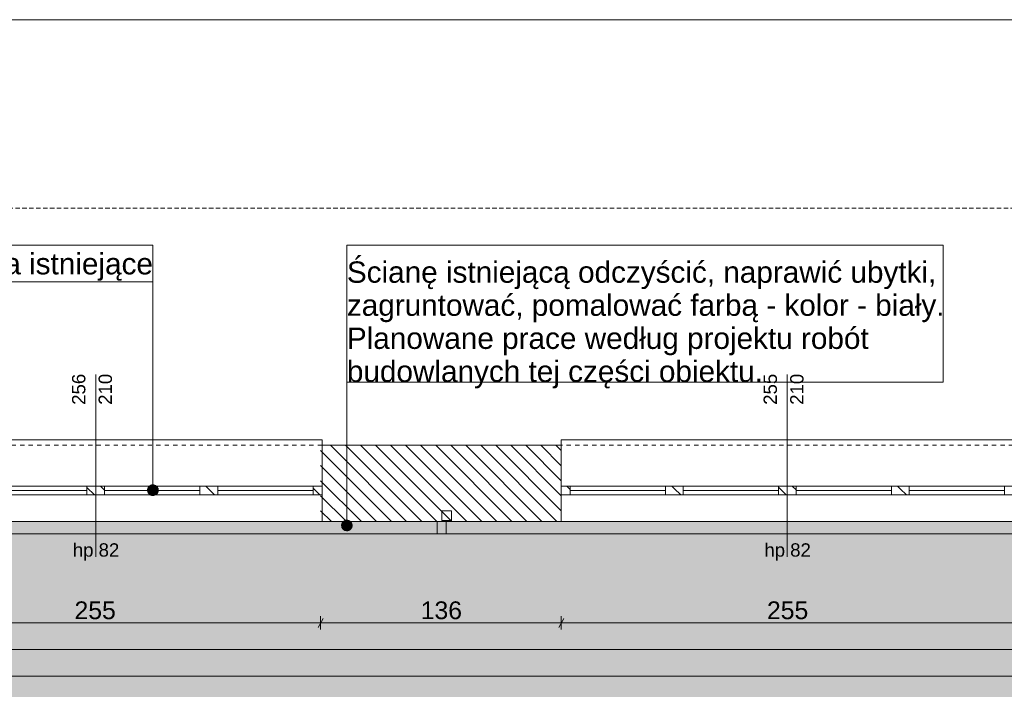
# Model space of a CAD drawing. Extents: x 180 to 6240, y 54 to 2910.
# Tile 10 of 17: x 1422 to 2533, y 2155 to 2910. Entities that reach past the tile are written whole.
import ezdxf
from ezdxf.xclip import XClip

# ---------------------------------------------------------------- set-up
doc = ezdxf.new("R2010")
doc.units = 0
doc.header["$MEASUREMENT"] = 0
doc.header["$XCLIPFRAME"] = 0
doc.linetypes.add('Przerywana', pattern=[48, 24, -24])
doc.linetypes.add('Przerywana długa', pattern=[78, 50, -28])
for name, color, linetype in [('280-A Dachy Powłoki', 7, 'Continuous'), ('300-W Płytki podłogi', 7, 'Continuous'), ('399-W Wymiary i opisy', 7, 'Continuous'), ('420-K Ściany', 7, 'Continuous'), ('422-K ściany etap 2', 7, 'Continuous'), ('440-K Słupy', 7, 'Continuous'), ('460-K Stropy - wymieniane warstwy', 7, 'Continuous'), ('810-G Ogólne', 7, 'Continuous'), ('820-G Rysunki Obrazki', 7, 'Continuous'), ('840-G Znaczniki ogólne', 7, 'Continuous')]:
    doc.layers.add(name, color=color, linetype=linetype)
doc.styles.add('STYL_AUTOMATYCZNY_2', font='arial.ttf')
doc.styles.add('STYL_AUTOMATYCZNY_3', font='arial.ttf')
pattern_1 = [(135, (4271.063, -7264.17), (8.485281, 8.485281), [])]

# ---------------------------------------------------------------- blocks, each defined once
blk = doc.blocks.new('*X2')
at = {"layer": '300-W Płytki podłogi', "linetype": 'Continuous', "lineweight": 25}
blk.add_hatch(color=150, dxfattribs=at).paths.add_polyline_path([(361.2, 903.8), (4372.1, 903.8), (4372.1, 1531.8), (5174.1, 1531.8), (5174.1, 2343.8), (425.2, 2343.8), (425.2, 2301.8), (361.2, 2301.8)])
blk = doc.blocks.new('Rysunek_1_1', base_point=(4271.1, -7264.2))
at = {"layer": '420-K Ściany', "linetype": 'Continuous', "lineweight": 13}
h = blk.add_hatch(dxfattribs=at)
h.set_pattern_fill('Ściany_istniejące_0001', color=8, style=0, pattern_type=2)
h.set_pattern_definition(pattern_1)
h.paths.add_polyline_path([(1761.6, 2429.8), (1761.6, 2343.8), (2033.2, 2343.8), (2033.2, 2429.8)])
h.paths.add_polyline_path([(1909.2, 2344.8), (1898.2, 2344.8), (1898.2, 2355.8), (1909.2, 2355.8)], flags=0)
at = {"layer": '422-K ściany etap 2', "linetype": 'Continuous', "lineweight": 13}
h = blk.add_hatch(dxfattribs=at)
h.set_pattern_fill('Ściany_istniejące_0001', color=8, style=0, pattern_type=2)
h.set_pattern_definition(pattern_1)
h.paths.add_polyline_path([(1507.7, 2383.8), (1497.7, 2383.8), (1497.7, 2373.8), (1507.7, 2373.8)])
h = blk.add_hatch(dxfattribs=at)
h.set_pattern_fill('Ściany_istniejące_0001', color=8, style=0, pattern_type=2)
h.set_pattern_definition(pattern_1)
h.paths.add_polyline_path([(1507.7, 2373.8), (1517.7, 2373.8), (1517.7, 2383.8), (1507.7, 2383.8)])
h = blk.add_hatch(dxfattribs=at)
h.set_pattern_fill('Ściany_istniejące_0001', color=8, style=0, pattern_type=2)
h.set_pattern_definition(pattern_1)
h.paths.add_polyline_path([(1635.4, 2383.8), (1625.4, 2383.8), (1625.4, 2373.8), (1635.4, 2373.8)])
h = blk.add_hatch(dxfattribs=at)
h.set_pattern_fill('Ściany_istniejące_0001', color=8, style=0, pattern_type=2)
h.set_pattern_definition(pattern_1)
h.paths.add_polyline_path([(1635.4, 2373.8), (1645.4, 2373.8), (1645.4, 2383.8), (1635.4, 2383.8)])
h = blk.add_hatch(dxfattribs=at)
h.set_pattern_fill('Ściany_istniejące_0001', color=8, style=0, pattern_type=2)
h.set_pattern_definition(pattern_1)
h.paths.add_polyline_path([(1763.2, 2383.8), (1753.2, 2383.8), (1753.2, 2373.8), (1763.2, 2373.8)])
h = blk.add_hatch(dxfattribs=at)
h.set_pattern_fill('Ściany_istniejące_0001', color=8, style=0, pattern_type=2)
h.set_pattern_definition(pattern_1)
h.paths.add_polyline_path([(2033.2, 2373.8), (2043.2, 2373.8), (2043.2, 2383.8), (2033.2, 2383.8)])
h = blk.add_hatch(dxfattribs=at)
h.set_pattern_fill('Ściany_istniejące_0001', color=8, style=0, pattern_type=2)
h.set_pattern_definition(pattern_1)
h.paths.add_polyline_path([(2160.7, 2383.8), (2150.7, 2383.8), (2150.7, 2373.8), (2160.7, 2373.8)])
h = blk.add_hatch(dxfattribs=at)
h.set_pattern_fill('Ściany_istniejące_0001', color=8, style=0, pattern_type=2)
h.set_pattern_definition(pattern_1)
h.paths.add_polyline_path([(2160.7, 2373.8), (2170.7, 2373.8), (2170.7, 2383.8), (2160.7, 2383.8)])
h = blk.add_hatch(dxfattribs=at)
h.set_pattern_fill('Ściany_istniejące_0001', color=8, style=0, pattern_type=2)
h.set_pattern_definition(pattern_1)
h.paths.add_polyline_path([(2288.2, 2383.8), (2278.2, 2383.8), (2278.2, 2373.8), (2288.2, 2373.8)])
h = blk.add_hatch(dxfattribs=at)
h.set_pattern_fill('Ściany_istniejące_0001', color=8, style=0, pattern_type=2)
h.set_pattern_definition(pattern_1)
h.paths.add_polyline_path([(2288.2, 2373.8), (2298.2, 2373.8), (2298.2, 2383.8), (2288.2, 2383.8)])
h = blk.add_hatch(dxfattribs=at)
h.set_pattern_fill('Ściany_istniejące_0001', color=8, style=0, pattern_type=2)
h.set_pattern_definition(pattern_1)
h.paths.add_polyline_path([(2415.7, 2383.8), (2405.7, 2383.8), (2405.7, 2373.8), (2415.7, 2373.8)])
h = blk.add_hatch(dxfattribs=at)
h.set_pattern_fill('Ściany_istniejące_0001', color=8, style=0, pattern_type=2)
h.set_pattern_definition(pattern_1)
h.paths.add_polyline_path([(2415.7, 2373.8), (2425.7, 2373.8), (2425.7, 2383.8), (2415.7, 2383.8)])
at = {"layer": '440-K Słupy', "linetype": 'Continuous', "lineweight": 13}
h = blk.add_hatch(dxfattribs=at)
h.set_pattern_fill('Ściany_istniejące_0001', color=8, style=0, pattern_type=2)
h.set_pattern_definition(pattern_1)
h.paths.add_polyline_path([(1898.2, 2344.8), (1909.2, 2344.8), (1909.2, 2355.8), (1898.2, 2355.8)])
at = {"layer": '820-G Rysunki Obrazki', "linetype": 'Continuous', "lineweight": 13}
for points in [[(1566.3, 2379.2), (1566.7, 2376.9), (1568, 2374.9), (1570, 2373.6), (1572.3, 2373.2), (1574.6, 2373.6), (1576.5, 2374.9), (1577.8, 2376.9), (1578.3, 2379.2), (1577.8, 2381.5), (1576.5, 2383.4), (1574.6, 2384.7), (1572.3, 2385.2), (1570, 2384.7), (1568, 2383.4), (1566.7, 2381.5)], [(1785.2, 2339.4), (1785.7, 2337.1), (1787, 2335.2), (1788.9, 2333.9), (1791.2, 2333.4), (1793.5, 2333.9), (1795.5, 2335.2), (1796.8, 2337.1), (1797.2, 2339.4), (1796.8, 2341.7), (1795.5, 2343.6), (1793.5, 2344.9), (1791.2, 2345.4), (1788.9, 2344.9), (1787, 2343.6), (1785.7, 2341.7)]]:
    blk.add_hatch(color=154, dxfattribs=at).paths.add_polyline_path(points)
at = {"layer": '280-A Dachy Powłoki', "color": 7, "linetype": 'Przerywana długa', "lineweight": 13, "ltscale": 0.2, "flags": 128}
blk.add_lwpolyline([(258.2, 2343.8), (4346.1, 2343.8)], dxfattribs=at)
at = {"layer": '300-W Płytki podłogi', "color": 150, "linetype": 'Continuous', "lineweight": 5, "ltscale": 0.2, "flags": 128}
blk.add_lwpolyline([(361.2, 903.8), (361.2, 2301.8), (425.2, 2301.8), (425.2, 2343.8), (5174.1, 2343.8), (5174.1, 1531.8), (4372.1, 1531.8), (4372.1, 903.8)], close=True, dxfattribs=at)
at = {"layer": '399-W Wymiary i opisy', "color": 154, "linetype": 'Continuous', "lineweight": 13, "ltscale": 0.2}
for p, q in [((1764.4, 2234.4), (1758.7, 2224.4)), ((1761.6, 2221.9), (1761.6, 2236.9)), ((2036, 2234.4), (2030.3, 2224.4)), ((2033.2, 2221.9), (2033.2, 2236.9)), ((1251.8, 2229.4), (1761.6, 2229.4)), ((1761.6, 2229.4), (2033.2, 2229.4)), ((2033.2, 2229.4), (2543.2, 2229.4)), ((361.2, 2199.4), (5174.1, 2199.4)), ((662.1, 2169.4), (4874.1, 2169.4))]:
    blk.add_line(p, q, dxfattribs=at)
at = {"layer": '420-K Ściany', "color": 7, "linetype": 'Continuous', "lineweight": 13, "ltscale": 0.2, "flags": 128}
for points in [[(2033.2, 2429.8), (1761.6, 2429.8)], [(1761.6, 2343.8), (2033.2, 2343.8)]]:
    blk.add_lwpolyline(points, dxfattribs=at)
at = {"layer": '422-K ściany etap 2', "color": 7, "linetype": 'Continuous', "lineweight": 15, "ltscale": 0.2}
for p, q in [((1507.7, 2509.8), (1507.7, 2303.8)), ((2288.2, 2509.8), (2288.2, 2303.8))]:
    blk.add_line(p, q, dxfattribs=at)
at = {"layer": '422-K ściany etap 2', "color": 7, "linetype": 'Continuous', "lineweight": 13, "ltscale": 0.2}
for p, q in [((1763.2, 2435.8), (1252.2, 2435.8)), ((1763.2, 2429.8), (1763.2, 2435.8)), ((2543.2, 2435.8), (2033.2, 2435.8)), ((2033.2, 2435.8), (2033.2, 2429.8)), ((1763.2, 2383.8), (1763.2, 2429.8)), ((1763.2, 2383.8), (1763.2, 2429.8)), ((2033.2, 2383.8), (2033.2, 2429.8)), ((2033.2, 2383.8), (2033.2, 2429.8)), ((1497.7, 2383.8), (1389.9, 2383.8)), ((1497.7, 2378.8), (1389.9, 2378.8)), ((1507.7, 2383.8), (1497.7, 2383.8)), ((1497.7, 2383.8), (1497.7, 2373.8)), ((1517.7, 2383.8), (1507.7, 2383.8)), ((1517.7, 2373.8), (1517.7, 2383.8)), ((1625.4, 2383.8), (1517.7, 2383.8)), ((1625.4, 2378.8), (1517.7, 2378.8)), ((1635.4, 2383.8), (1625.4, 2383.8)), ((1625.4, 2383.8), (1625.4, 2373.8)), ((1645.4, 2383.8), (1635.4, 2383.8)), ((1645.4, 2373.8), (1645.4, 2383.8)), ((1753.2, 2383.8), (1645.4, 2383.8)), ((1753.2, 2378.8), (1645.4, 2378.8)), ((1763.2, 2383.8), (1753.2, 2383.8)), ((1753.2, 2383.8), (1753.2, 2373.8)), ((1763.2, 2373.8), (1763.2, 2383.8)), ((1763.2, 2373.8), (1763.2, 2383.8)), ((1763.2, 2373.8), (1763.2, 2383.8)), ((2033.2, 2373.8), (2033.2, 2383.8)), ((2043.2, 2383.8), (2033.2, 2383.8)), ((2033.2, 2373.8), (2033.2, 2383.8)), ((2033.2, 2373.8), (2033.2, 2383.8)), ((2043.2, 2373.8), (2043.2, 2383.8)), ((2150.7, 2383.8), (2043.2, 2383.8)), ((2150.7, 2378.8), (2043.2, 2378.8)), ((2160.7, 2383.8), (2150.7, 2383.8)), ((2150.7, 2383.8), (2150.7, 2373.8)), ((2170.7, 2383.8), (2160.7, 2383.8)), ((2170.7, 2373.8), (2170.7, 2383.8)), ((2278.2, 2383.8), (2170.7, 2383.8)), ((2278.2, 2378.8), (2170.7, 2378.8)), ((2288.2, 2383.8), (2278.2, 2383.8)), ((2278.2, 2383.8), (2278.2, 2373.8)), ((2298.2, 2383.8), (2288.2, 2383.8)), ((2298.2, 2373.8), (2298.2, 2383.8)), ((2405.7, 2383.8), (2298.2, 2383.8)), ((2405.7, 2378.8), (2298.2, 2378.8)), ((2415.7, 2383.8), (2405.7, 2383.8)), ((2405.7, 2383.8), (2405.7, 2373.8)), ((2425.7, 2383.8), (2415.7, 2383.8)), ((2425.7, 2373.8), (2425.7, 2383.8)), ((2533.2, 2383.8), (2425.7, 2383.8)), ((2533.2, 2378.8), (2425.7, 2378.8)), ((2543.2, 2383.8), (2533.2, 2383.8)), ((2533.2, 2383.8), (2533.2, 2373.8)), ((1389.9, 2373.8), (1497.7, 2373.8)), ((1497.7, 2373.8), (1507.7, 2373.8)), ((1507.7, 2373.8), (1517.7, 2373.8)), ((1517.7, 2373.8), (1625.4, 2373.8)), ((1625.4, 2373.8), (1635.4, 2373.8)), ((1635.4, 2373.8), (1645.4, 2373.8)), ((1645.4, 2373.8), (1753.2, 2373.8)), ((1753.2, 2373.8), (1763.2, 2373.8)), ((1763.2, 2343.8), (1763.2, 2373.8)), ((1763.2, 2343.8), (1763.2, 2373.8)), ((2033.2, 2343.8), (2033.2, 2373.8)), ((2033.2, 2373.8), (2043.2, 2373.8)), ((2033.2, 2343.8), (2033.2, 2373.8)), ((2043.2, 2373.8), (2150.7, 2373.8)), ((2150.7, 2373.8), (2160.7, 2373.8)), ((2160.7, 2373.8), (2170.7, 2373.8)), ((2170.7, 2373.8), (2278.2, 2373.8)), ((2278.2, 2373.8), (2288.2, 2373.8)), ((2288.2, 2373.8), (2298.2, 2373.8)), ((2298.2, 2373.8), (2405.7, 2373.8)), ((2405.7, 2373.8), (2415.7, 2373.8)), ((2415.7, 2373.8), (2425.7, 2373.8)), ((2425.7, 2373.8), (2533.2, 2373.8)), ((2533.2, 2373.8), (2543.2, 2373.8)), ((1763.2, 2343.8), (1903.2, 2343.8)), ((1763.2, 2343.8), (1903.2, 2343.8)), ((2033.2, 2343.8), (1893.2, 2343.8)), ((1893.2, 2329.8), (1893.2, 2343.8)), ((2033.2, 2343.8), (1893.2, 2343.8)), ((1903.2, 2343.8), (1903.2, 2329.8)), ((1903.2, 2329.8), (1112.2, 2329.8)), ((2683.2, 2329.8), (1893.2, 2329.8))]:
    blk.add_line(p, q, dxfattribs=at)
at = {"layer": '422-K ściany etap 2', "color": 7, "linetype": 'Przerywana', "lineweight": 13, "ltscale": 0.2}
for p, q in [((1763.2, 2429.8), (1252.2, 2429.8)), ((2543.2, 2429.8), (2033.2, 2429.8)), ((1763.2, 2343.8), (1252.2, 2343.8)), ((2543.2, 2343.8), (2033.2, 2343.8))]:
    blk.add_line(p, q, dxfattribs=at)
at = {"layer": '440-K Słupy', "color": 7, "linetype": 'Continuous', "lineweight": 13, "ltscale": 0.2, "flags": 128}
blk.add_lwpolyline([(1898.2, 2344.8), (1909.2, 2344.8), (1909.2, 2355.8), (1898.2, 2355.8)], close=True, dxfattribs=at)
at = {"layer": '460-K Stropy - wymieniane warstwy', "color": 94, "linetype": 'Continuous', "lineweight": 0, "ltscale": 0.2, "flags": 128}
blk.add_lwpolyline([(361.2, 903.8), (4372.1, 903.8), (4372.1, 1531.8), (5174.1, 1531.8), (5174.1, 2343.8), (4489.1, 2343.8), (361.2, 2343.8)], close=True, dxfattribs=at)
at = {"layer": '820-G Rysunki Obrazki', "color": 154, "linetype": 'Continuous', "lineweight": 13, "ltscale": 0.2}
for p, q in [((1572.3, 2655.8), (1273.3, 2655.8)), ((1572.3, 2614.1), (1572.3, 2655.8)), ((2464.2, 2655.8), (1791.2, 2655.8)), ((1791.2, 2655.8), (1791.2, 2500.9)), ((2464.2, 2500.9), (2464.2, 2655.8)), ((1273.3, 2614.1), (1572.3, 2614.1)), ((1572.3, 2614.1), (1273.3, 2614.1)), ((1572.3, 2385.2), (1572.3, 2614.1)), ((1791.2, 2500.9), (2464.2, 2500.9)), ((1791.2, 2345.4), (1791.2, 2500.9)), ((1791.2, 2500.9), (2464.2, 2500.9))]:
    blk.add_line(p, q, dxfattribs=at)
for centre in [(1572.3, 2379.2), (1791.2, 2339.4)]:
    blk.add_circle(centre, 6, dxfattribs=at)
at = {"color": 7, "linetype": 'Continuous', "lineweight": 13, "ltscale": 0.2}
blk.add_blockref('*X2', (0, 0), dxfattribs=at)
at = {"layer": '399-W Wymiary i opisy', "color": 154, "linetype": 'Continuous', "lineweight": 13, "char_height": 20, "width": 45.763, "attachment_point": 7, "style": 'STYL_AUTOMATYCZNY_2'}
for s, insert in [('\\A1;{\\pql;\\fArial|b0|i0|c238|p0;\\W1.000000;255}', (1483.8, 2233.4)), ('\\A1;{\\pql;\\fArial|b0|i0|c238|p0;\\W1.000000;136}', (1874.5, 2233.4)), ('\\A1;{\\pql;\\fArial|b0|i0|c238|p0;\\W1.000000;255}', (2265.3, 2233.4))]:
    blk.add_mtext(s, dxfattribs=dict(at, insert=insert))
at = {"layer": '422-K ściany etap 2', "color": 7, "linetype": 'Continuous', "lineweight": 5, "char_height": 15, "attachment_point": 7, "rotation": 90, "style": 'STYL_AUTOMATYCZNY_3'}
for s, insert in [('\\A1;{\\pql;\\pt0;\\fArial|b0|i0|c238|p0;\\W1.000000;256\\fArial|b0|i0|c238|p0;\\W1.000000;\\A1{\\H.66x;\\S^  ;}\\fArial|b0|i0|c238|p0;\\W1.000000;\\fArial|b0|i0|c238|p0;\\W1.000000;}', (1500.4, 2475.5)), ('\\A1;{\\pql;\\pt0;\\fArial|b0|i0|c238|p0;\\W1.000000;210\\fArial|b0|i0|c238|p0;\\W1.000000;\\A1{\\H.66x;\\S^  ;}\\fArial|b0|i0|c238|p0;\\W1.000000;\\fArial|b0|i0|c238|p0;\\W1.000000;}', (1530.4, 2475.5)), ('\\A1;{\\pql;\\pt0;\\fArial|b0|i0|c238|p0;\\W1.000000;255\\fArial|b0|i0|c238|p0;\\W1.000000;\\A1{\\H.66x;\\S^  ;}\\fArial|b0|i0|c238|p0;\\W1.000000;\\fArial|b0|i0|c238|p0;\\W1.000000;}', (2280.9, 2475.5)), ('\\A1;{\\pql;\\pt0;\\fArial|b0|i0|c238|p0;\\W1.000000;210\\fArial|b0|i0|c238|p0;\\W1.000000;\\A1{\\H.66x;\\S^  ;}\\fArial|b0|i0|c238|p0;\\W1.000000;\\fArial|b0|i0|c238|p0;\\W1.000000;}', (2310.9, 2475.5))]:
    blk.add_mtext(s, dxfattribs=dict(at, insert=insert))
at = {"layer": '422-K ściany etap 2', "color": 7, "linetype": 'Continuous', "lineweight": 5, "char_height": 15, "attachment_point": 7, "style": 'STYL_AUTOMATYCZNY_3'}
for insert in [(1481.9, 2299.7), (2262.4, 2299.7)]:
    blk.add_mtext('\\A1;{\\pql;\\pt0;\\fArial|b0|i0|c238|p0;\\W1.000000;hp 82\\fArial|b0|i0|c238|p0;\\W1.000000;\\A1{\\H.66x;\\S^  ;}\\fArial|b0|i0|c238|p0;\\W1.000000;\\fArial|b0|i0|c238|p0;\\W1.000000;}', dxfattribs=dict(at, insert=insert))
at = {"layer": '820-G Rysunki Obrazki', "color": 154, "linetype": 'Continuous', "lineweight": 13, "insert": (1572.3, 2615.4), "char_height": 24, "attachment_point": 9, "style": 'STYL_AUTOMATYCZNY_3'}
blk.add_mtext('\\A1;{\\pqr;\\fArial|b0|i0|c238|p0;\\W1.000000;Okna istniejące}', dxfattribs=at)
at = {"layer": '820-G Rysunki Obrazki', "color": 154, "linetype": 'Continuous', "lineweight": 13, "insert": (1791.2, 2494), "char_height": 24, "attachment_point": 7, "line_spacing_factor": 0.932798, "style": 'STYL_AUTOMATYCZNY_3'}
blk.add_mtext('\\A1;{\\pql;\\fArial|b0|i0|c238|p0;\\W1.000000;Ścianę istniejącą odczyścić, naprawić ubytki, \\P\\pql;\\fArial|b0|i0|c238|p0;\\W1.000000;zagruntować, pomalować farbą - kolor - biały.\\fArial|b0|i0|c238|p0;\\W1.000000; \\P\\pql;\\fArial|b0|i0|c238|p0;\\W1.000000;Planowane prace według projektu robót \\P\\pql;\\fArial|b0|i0|c238|p0;\\W1.000000;budowlanych tej części obiektu.}', dxfattribs=at)

msp = doc.modelspace()

# ---------------------------------------------------------------- linework, layer by layer
at = {"layer": '810-G Ogólne', "color": 7, "linetype": 'Continuous', "lineweight": 13, "ltscale": 0.1}
msp.add_line((5490, 2910), (180, 2910), dxfattribs=at)
at = {"layer": '840-G Znaczniki ogólne', "color": 8, "linetype": 'Przerywana długa', "lineweight": 13, "ltscale": 0.1}
msp.add_lwpolyline([(239.3, 2697.2), (5076, 2697.2), (5076, 2429.8), (5298, 2429.8), (5298, 298), (239.3, 298)], close=True, dxfattribs=at)

# ---------------------------------------------------------------- block references
at = {"layer": '820-G Rysunki Obrazki', "color": 7, "linetype": 'Continuous', "lineweight": 13, "ltscale": 0.1}
ref = msp.add_blockref('Rysunek_1_1', (4271.1, -7264.2), dxfattribs=at)
XClip(ref).set_block_clipping_path([(239.3222180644, 297.9939572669), (5297.9618786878, 297.9939572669), (5297.9618786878, 2429.8300772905), (5076.0038870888, 2429.8300772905), (5076.0038870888, 2697.1691597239), (239.3222180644, 2697.1691597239)])

doc.saveas('drawing.dxf')
